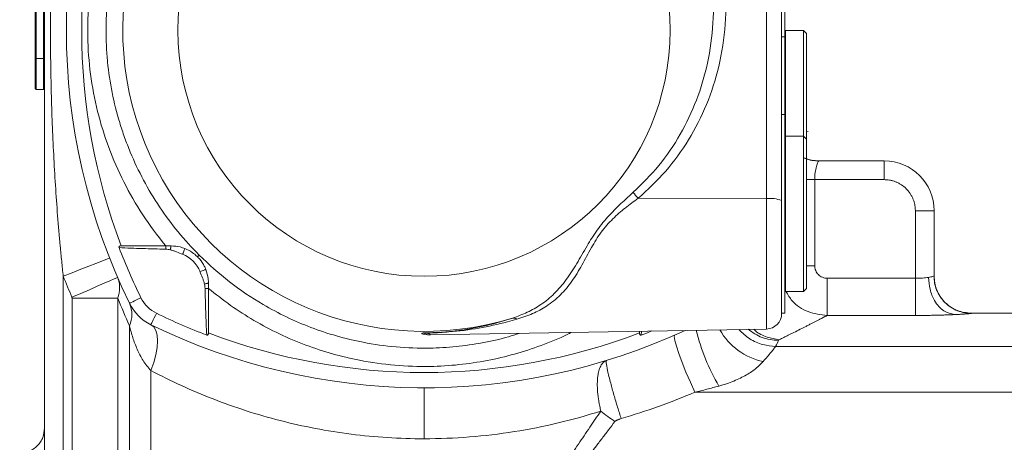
# Model space of a CAD drawing. Header units: millimetres. Extents: x 38 to 1003, y -143 to 975.
# Tile 4 of 28: x 221 to 380, y -1 to 67. Entities that reach past the tile are written whole.
import ezdxf

# ---------------------------------------------------------------- set-up
doc = ezdxf.new("R2010")
doc.units = ezdxf.units.MM

msp = doc.modelspace()

# ---------------------------------------------------------------- linework, layer by layer
at = {"color": 7, "linetype": 'Continuous', "lineweight": 15}
for p, q in [((225.47, 113.42), (225.47, -4.36)), ((344.47, 110.92), (344.47, 63.92)), ((223.97, 60.42), (223.97, 102.42)), ((224.12, 102.42), (224.12, 60.42)), ((225.32, 60.42), (225.32, 102.42)), ((341.51, 37.87), (341.51, 90.86)), ((343.97, 90.53), (343.97, 37.54)), ((344.57, 64.92), (344.47, 64.82)), ((347.47, 64.92), (344.57, 64.92)), ((344.57, 64.92), (344.57, 47.92)), ((347.97, 64.42), (347.47, 64.92)), ((347.47, 47.92), (347.47, 64.92)), ((343.97, 63.92), (344.47, 63.92)), ((344.47, 63.92), (344.47, 51.42)), ((347.97, 47.42), (347.97, 64.42)), ((224.12, 60.42), (223.97, 60.42)), ((223.97, 55.57), (223.97, 60.42)), ((224.12, 60.42), (225.32, 60.42)), ((224.12, 60.42), (224.12, 55.42)), ((225.47, 60.42), (225.32, 60.42)), ((225.32, 55.42), (225.32, 60.42)), ((223.97, 55.57), (224.12, 55.42)), ((224.12, 55.42), (225.32, 55.42)), ((225.32, 55.42), (225.47, 55.57)), ((344.47, 51.42), (343.97, 51.42)), ((344.47, 51.42), (344.47, 19.42)), ((344.57, 47.92), (344.47, 47.82)), ((347.47, 47.92), (344.57, 47.92)), ((344.57, 47.92), (344.57, 22.92)), ((347.97, 47.42), (347.47, 47.92)), ((347.47, 22.92), (347.47, 47.92)), ((348.12, 48.68), (348.24, 48.68)), ((347.97, 35.42), (347.97, 47.42)), ((349.92, 43.92), (360.47, 43.92)), ((360.47, 40.92), (360.47, 43.92)), ((349.28, 27.04), (349.28, 40.92)), ((349.28, 40.92), (360.47, 40.92)), ((341.51, 37.87), (320.89, 37.91)), ((343.97, 37.54), (343.97, 19.38)), ((347.97, 23.42), (347.97, 35.42)), ((365.47, 25.05), (365.47, 35.92)), ((368.47, 35.92), (365.47, 35.92)), ((368.47, 25.39), (368.47, 35.92)), ((237.79, 30.26), (244.97, 30.26)), ((244.97, 30.26), (245.81, 30.26)), ((228.47, -38.08), (228.47, 25.37)), ((251.81, 24.26), (251.81, 23.42)), ((365.47, 25.05), (351.28, 25.05)), ((251.81, 23.42), (251.81, 16.24)), ((344.47, 23.02), (344.57, 22.92)), ((344.57, 22.92), (347.47, 22.92)), ((347.47, 22.92), (347.97, 23.42)), ((229.9, 21.84), (237.23, 21.84)), ((229.9, -35.86), (229.9, 21.84)), ((237.23, 21.84), (237.23, -32.08)), ((343.97, 19.42), (344.47, 19.42)), ((365.47, 19.06), (351.28, 19.06)), ((400.22, 19.42), (374.47, 19.42)), ((239.12, 17.41), (239.12, -78.08)), ((286.71, 16.05), (286.47, 16.05)), ((287.44, 15.93), (341.51, 16.88)), ((321.12, 16.24), (321.12, 16.52)), ((343, 14.06), (400.22, 14.06)), ((242.56, 10.2), (242.56, -78.08)), ((330.02, 6.7), (400.22, 6.7))]:
    msp.add_line(p, q, dxfattribs=at)
at = {"color": 8, "linetype": 'Continuous', "lineweight": 15}
for p, q in [((347.97, 40.92), (349.28, 40.92)), ((341.51, 16.88), (341.51, 37.87)), ((347.97, 27.04), (349.28, 27.04)), ((374.47, 19.42), (374.47, 19.39)), ((321.43, 16.53), (321.4, 15.89))]:
    msp.add_line(p, q, dxfattribs=at)
at = {"color": 8, "linetype": 'Continuous', "lineweight": 15, "flags": 128}
msp.add_lwpolyline([(347.97, 44.25), (348.75, 44.03), (349.92, 43.92)], dxfattribs=at)
at = {"color": 7, "linetype": 'Continuous', "lineweight": 15, "flags": 128}
for points in [[(244.97, 30.26), (244.97, 30.2), (244.97, 30.13), (244.97, 30.07), (244.97, 30), (244.96, 29.93), (244.96, 29.86), (244.96, 29.79), (244.96, 29.72)], [(245.81, 30.26), (245.79, 30.19), (245.78, 30.12), (245.76, 30.04), (245.74, 29.96), (245.72, 29.88), (245.71, 29.79), (245.69, 29.71), (245.67, 29.62)], [(248.02, 29.83), (248.02, 29.82), (248, 29.76), (247.96, 29.68), (247.92, 29.56), (247.86, 29.42), (247.8, 29.26), (247.73, 29.09), (247.66, 28.9)], [(228.47, 25.37), (229.92, 25.94), (231.31, 26.49), (232.6, 27), (233.73, 27.44), (234.66, 27.81), (235.34, 28.08), (235.77, 28.25), (235.91, 28.3)], [(251.38, 26.48), (251.36, 26.47), (251.31, 26.45), (251.23, 26.41), (251.11, 26.37), (250.97, 26.31), (250.81, 26.25), (250.63, 26.18), (250.45, 26.11)], [(229.86, 22), (231.29, 22.62), (232.67, 23.21), (233.94, 23.76), (235.05, 24.24), (235.96, 24.64), (236.64, 24.93), (237.06, 25.11), (237.2, 25.18)], [(251.81, 24.26), (251.74, 24.24), (251.67, 24.23), (251.59, 24.21), (251.51, 24.19), (251.43, 24.18), (251.34, 24.16), (251.26, 24.14), (251.17, 24.12)], [(251.81, 23.42), (251.75, 23.42), (251.68, 23.42), (251.62, 23.42), (251.55, 23.42), (251.48, 23.42), (251.41, 23.41), (251.34, 23.41), (251.27, 23.41)], [(240.95, 21.91), (240.57, 21.73), (240.22, 21.56), (239.91, 21.4), (239.64, 21.27), (239.41, 21.16), (239.25, 21.08), (239.15, 21.03), (239.12, 21.01)], [(242.56, 17.57), (242.58, 17.6), (242.63, 17.7), (242.71, 17.86), (242.82, 18.09), (242.95, 18.36), (243.1, 18.67), (243.28, 19.03), (243.46, 19.4)], [(242.56, 17.57), (243.02, 17.21), (243.35, 16.65), (243.56, 15.89), (243.63, 14.97), (243.56, 13.91), (243.35, 12.73), (243.02, 11.49), (242.56, 10.2)], [(321.4, 15.89), (322.42, 16.29), (323.09, 16.56)], [(326.79, 15.91), (326.71, 15.66), (326.8, 15.05), (327.05, 14.13), (327.44, 12.93), (327.97, 11.51), (328.59, 9.95), (329.29, 8.32), (330.02, 6.7)]]:
    msp.add_lwpolyline(points, dxfattribs=at)
at = {"color": 7, "linetype": 'Continuous', "lineweight": 15}
msp.add_circle((286.47, 64.92), 39.56, dxfattribs=at)
for centre, radius, start, end in [((286.47, 64.92), 48.42, 47.268, 287.1139), ((328.97, 64.92), 100, 153.9587, 206.0413), ((328.97, 64.92), 97.54, 159.1873, 200.8127), ((360.47, 35.92), 8, 0, 90), ((339.24, 53.43), 24.04, 217.2753, 220.212), ((342.11, 33), 4.9, 67.703, 96.9771), ((328.97, 64.92), 97.96, 200.8889, 206.0413), ((245.81, 24.26), 5, 21.6883, 68.3117), ((328.97, 64.92), 108, 201.4784, 203.4165), ((245.86, 24.31), 7.5, 206.0413, 243.9587), ((235.07, 19.21), 4.43, 336.0056, 23.9944), ((245.86, 24.31), 5.46, 206.0413, 243.9587), ((286.47, 107.42), 97.96, 243.9587, 249.1111), ((341.47, 19.38), 2.5, 271, 0), ((286.47, 107.42), 100, 243.9587, 294.8141), ((300.86, 17.77), 0.876, 50.998, 99.2064), ((286.47, 107.42), 97.54, 249.1873, 290.8127), ((286.3, 14.38), 1.87, 80.6993, 89.2978), ((286.33, 14.2), 1.87, 81.7384, 90.3633), ((286.77, 17.98), 1.76, 264.6096, 277.6935), ((343.06, 21.77), 10.32, 209.1136, 258.4726)]:
    msp.add_arc(centre, radius, start, end, dxfattribs=at)
at = {"color": 8, "linetype": 'Continuous', "lineweight": 15}
msp.add_arc((362.64, 24.63), 33.37, 193.7823, 210.4912, dxfattribs=at)
at = {"color": 7, "linetype": 'Continuous', "lineweight": 15}
for points, knots in [([(228.47, 104.46), (228.38, 103.65), (228.3, 102.85), (228.14, 101.24), (228.06, 100.43), (227.83, 97.99), (227.69, 96.36), (227.31, 91.47), (227.1, 88.18), (226.76, 81.58), (226.63, 78.26), (226.46, 71.6), (226.42, 68.26), (226.42, 61.57), (226.46, 58.23), (226.63, 51.57), (226.76, 48.25), (227.1, 41.65), (227.31, 38.37), (227.69, 33.47), (227.83, 31.84), (228.06, 29.41), (228.14, 28.6), (228.3, 26.98), (228.38, 26.18), (228.47, 25.37)], [0, 0, 0, 0, 0.03125, 0.03125, 0.0625, 0.0625, 0.125, 0.125, 0.25, 0.25, 0.375, 0.375, 0.5, 0.5, 0.625, 0.625, 0.75, 0.75, 0.875, 0.875, 0.9375, 0.9375, 0.96875, 0.96875, 1, 1, 1, 1]), ([(250.32, 101.06), (247.94, 98.68), (245.82, 96.09), (243.49, 92.61), (243.04, 91.9), (242.18, 90.45), (241.76, 89.72), (240.58, 87.5), (239.87, 85.99), (237.96, 81.39), (236.99, 78.2), (236, 73.24), (235.76, 71.58), (235.43, 68.25), (235.35, 66.57), (235.35, 64.05), (235.37, 63.2), (235.45, 61.53), (235.51, 60.69), (235.76, 58.2), (236.01, 56.56), (236.66, 53.3), (237.06, 51.68), (237.79, 49.29), (238.05, 48.49), (238.62, 46.91), (238.92, 46.12), (240.53, 42.25), (242.1, 39.32), (244.87, 35.16), (245.86, 33.82), (248, 31.21), (249.13, 29.96), (250.32, 28.77)], [0, 0, 0, 0, 0.125, 0.125, 0.15625, 0.15625, 0.1875, 0.1875, 0.25, 0.25, 0.375, 0.375, 0.4375, 0.4375, 0.5, 0.5, 0.53125, 0.53125, 0.5625, 0.5625, 0.625, 0.625, 0.6875, 0.6875, 0.71875, 0.71875, 0.75, 0.75, 0.875, 0.875, 0.9375, 0.9375, 1, 1, 1, 1]), ([(244.97, 30.26), (244.94, 30.3), (243.61, 31.89), (241.17, 35.21), (238.12, 40.48), (235.67, 46.06), (233.89, 51.88), (232.75, 57.86), (232.3, 63.81), (232.51, 69.64), (233.32, 75.42), (234.8, 81.2), (236.95, 86.89), (239.49, 91.84), (242.18, 96.07), (244.04, 98.41), (244.97, 99.58)], [0, 0, 0, 0, 0.002102, 0.082824, 0.163803, 0.244525, 0.325246, 0.406225, 0.486946, 0.562711, 0.638476, 0.719196, 0.800174, 0.880894, 0.940447, 1, 1, 1, 1]), ([(329.19, 90.89), (329.9, 89.54), (331.74, 86.04), (333.79, 79.98), (335.03, 72.93), (335.08, 65.9), (334.06, 59.22), (332.04, 52.97), (329.17, 47.3), (325.49, 42.15), (322.42, 39.33), (320.89, 37.91)], [0, 0, 0, 0, 0.078605, 0.203397, 0.328169, 0.446972, 0.565753, 0.675636, 0.785494, 0.892773, 1, 1, 1, 1]), ([(320.12, 38.88), (321.53, 40.27), (324.4, 43.1), (327.78, 48.15), (330.43, 53.69), (332.22, 59.71), (333.1, 66.14), (332.95, 72.84), (331.7, 79.59), (329.7, 85.35), (327.91, 88.7), (327.23, 89.98)], [0, 0, 0, 0, 0.106691, 0.216163, 0.324961, 0.436334, 0.553393, 0.673414, 0.796033, 0.921831, 1, 1, 1, 1]), ([(349.97, 43.92), (349.2, 43.96), (348.38, 44.01), (347.67, 44.38), (347.63, 44.4)], [0, 0, 0, 0, 0.941011, 1, 1, 1, 1]), ([(349.28, 40.92), (349.28, 41.31), (349.31, 41.69), (349.41, 42.42), (349.47, 42.75), (349.62, 43.3), (349.7, 43.53), (349.83, 43.84), (349.89, 43.92), (349.92, 43.92)], [0, 0, 0, 0, 0.25, 0.25, 0.5, 0.5, 0.75, 0.75, 1, 1, 1, 1]), ([(365.47, 35.92), (365.47, 35.98), (365.46, 36.11), (365.45, 36.31), (365.43, 36.5), (365.41, 36.7), (365.35, 36.99), (365.26, 37.37), (365.09, 37.83), (364.88, 38.28), (364.55, 38.84), (364.02, 39.48), (363.39, 40), (362.83, 40.33), (362.38, 40.54), (361.92, 40.71), (361.5, 40.82), (361.12, 40.88), (360.79, 40.91), (360.58, 40.91), (360.47, 40.92)], [0, 0, 0, 0, 0.025064, 0.050064, 0.07504, 0.100029, 0.125071, 0.18755, 0.2501, 0.312579, 0.375129, 0.500007, 0.624885, 0.687364, 0.749914, 0.812393, 0.874943, 0.916612, 0.958238, 1, 1, 1, 1]), ([(300.72, 18.64), (301.52, 18.93), (303.14, 19.52), (305.39, 20.81), (307.49, 22.54), (309.38, 24.77), (311.05, 27.39), (312.58, 30.14), (314.25, 32.82), (316.69, 35.79), (318.78, 37.68), (320.12, 38.88)], [0, 0, 0, 0, 0.0930263, 0.187771, 0.2940994, 0.403057, 0.5130131, 0.6249533, 0.7237675, 0.8247641, 1, 1, 1, 1]), ([(320.89, 37.91), (320.19, 37.4), (318.8, 36.37), (316.74, 34.6), (314.86, 32.47), (313.29, 29.87), (311.87, 27.12), (310.3, 24.52), (308.44, 22.28), (306.31, 20.57), (303.96, 19.29), (302.26, 18.74), (301.41, 18.45)], [0, 0, 0, 0, 0.0848738, 0.1702888, 0.2642297, 0.3616667, 0.4709233, 0.5822687, 0.6913692, 0.8034901, 0.9007537, 1, 1, 1, 1]), ([(237.44, 29.99), (237.43, 30.03), (237.42, 30.08), (237.46, 30.16), (237.5, 30.19), (237.57, 30.23), (237.61, 30.24), (237.7, 30.25), (237.74, 30.26), (237.79, 30.26)], [0, 0, 0, 0, 0.25, 0.25, 0.5, 0.5, 0.75, 0.75, 1, 1, 1, 1]), ([(245.81, 30.26), (246.3, 30.23), (247.08, 30.18), (247.77, 29.92), (248.02, 29.83)], [0, 0, 0, 0, 0.634749, 1, 1, 1, 1]), ([(244.96, 29.72), (243.71, 29.75), (242.45, 29.78), (239.95, 29.87), (238.69, 29.91), (237.44, 29.99)], [0, 0, 0, 0, 0.5, 0.5, 1, 1, 1, 1]), ([(247.66, 28.9), (247.33, 29.03), (247, 29.17), (246.51, 29.36), (246.34, 29.42), (246.01, 29.53), (245.84, 29.58), (245.67, 29.62)], [0, 0, 0, 0, 0.5, 0.5, 0.75, 0.75, 1, 1, 1, 1]), ([(248.02, 29.83), (248.43, 29.65), (249.11, 29.32), (249.77, 28.78), (250.03, 28.52), (250.05, 28.5)], [0, 0, 0, 0, 0.5649294, 0.9706209, 1, 1, 1, 1]), ([(250.05, 28.5), (250.13, 28.58), (250.2, 28.65), (250.29, 28.74), (250.32, 28.77), (250.32, 28.77)], [0, 0, 0, 0, 0.5, 0.5, 1, 1, 1, 1]), ([(250.05, 28.5), (250.17, 28.37), (250.62, 27.9), (251.06, 27.22), (251.31, 26.65), (251.38, 26.48)], [0, 0, 0, 0, 0.209616, 0.757065, 1, 1, 1, 1]), ([(349.28, 27.04), (349.29, 26.99), (349.29, 26.91), (349.3, 26.78), (349.32, 26.65), (349.35, 26.52), (349.39, 26.4), (349.47, 26.19), (349.61, 25.92), (349.86, 25.62), (350.17, 25.37), (350.48, 25.21), (350.76, 25.11), (351.02, 25.06), (351.2, 25.05), (351.28, 25.05)], [0, 0, 0, 0, 0.042002, 0.083619, 0.12503, 0.166417, 0.207961, 0.249841, 0.374565, 0.499506, 0.624301, 0.749443, 0.832976, 0.916018, 1, 1, 1, 1]), ([(251.17, 24.12), (251.13, 24.29), (251.08, 24.46), (250.97, 24.8), (250.91, 24.96), (250.72, 25.45), (250.58, 25.78), (250.45, 26.11)], [0, 0, 0, 0, 0.25, 0.25, 0.5, 0.5, 1, 1, 1, 1]), ([(251.38, 26.48), (251.55, 25.97), (251.78, 25.27), (251.8, 24.49), (251.81, 24.26)], [0, 0, 0, 0, 0.707962, 1, 1, 1, 1]), ([(368.47, 25.39), (368.47, 25.38), (368.38, 25.35), (368.07, 25.27), (367.85, 25.23), (367.56, 25.19)], [0, 0, 0, 0, 0.5, 0.5, 1, 1, 1, 1]), ([(374.47, 19.42), (373.71, 19.5), (372.55, 19.62), (371.15, 20.37), (370.19, 21.14), (369.42, 22.1), (368.67, 23.5), (368.55, 24.66), (368.47, 25.42)], [0, 0, 0, 0, 0.2394567, 0.3683603, 0.5, 0.6316392, 0.7605431, 1, 1, 1, 1]), ([(374.47, 19.39), (374.11, 19.39), (373.75, 19.43), (373, 19.56), (372.63, 19.67), (371.89, 19.96), (371.53, 20.15), (370.84, 20.6), (370.52, 20.86), (369.93, 21.44), (369.67, 21.77), (369.22, 22.45), (369.03, 22.82), (368.74, 23.55), (368.63, 23.93), (368.5, 24.67), (368.47, 25.04), (368.47, 25.39)], [0, 0, 0, 0, 0.125, 0.125, 0.25, 0.25, 0.375, 0.375, 0.5, 0.5, 0.625, 0.625, 0.75, 0.75, 0.875, 0.875, 1, 1, 1, 1]), ([(237.2, 25.18), (237.22, 25.13), (237.26, 25.03), (237.33, 24.85), (237.39, 24.65), (237.45, 24.4), (237.5, 24.13), (237.52, 23.88), (237.53, 23.67), (237.53, 23.49), (237.53, 23.27), (237.5, 23.03), (237.47, 22.79), (237.43, 22.57), (237.38, 22.34), (237.31, 22.08), (237.26, 21.91), (237.23, 21.84)], [0, 0, 0, 0, 0.045776, 0.101984, 0.168719, 0.246058, 0.334042, 0.421479, 0.476994, 0.528477, 0.573992, 0.674109, 0.740046, 0.781921, 0.865009, 0.937657, 1, 1, 1, 1]), ([(351.28, 25.05), (351.28, 24.23), (351.28, 22.53), (351.28, 20.56), (351.28, 19.36), (351.28, 19.16), (351.28, 19.06)], [0, 0, 0, 0, 0.271023, 0.562233, 0.788974, 1, 1, 1, 1]), ([(367.56, 25.19), (367.28, 25.15), (366.95, 25.11), (366.24, 25.06), (365.85, 25.05), (365.47, 25.05)], [0, 0, 0, 0, 0.5, 0.5, 1, 1, 1, 1]), ([(365.47, 19.06), (365.47, 19.1), (365.47, 19.27), (365.47, 19.74), (365.47, 19.93), (365.47, 20.39), (365.47, 20.65), (365.47, 21.23), (365.47, 21.54), (365.47, 22.21), (365.47, 22.56), (365.47, 23.63), (365.47, 24.36), (365.47, 25.05)], [0, 0, 0, 0, 0.25, 0.25, 0.375, 0.375, 0.5, 0.5, 0.625, 0.625, 0.75, 0.75, 1, 1, 1, 1]), ([(371.75, 19.2), (371.17, 19.33), (369.96, 19.6), (368.57, 21.22), (367.74, 23.2), (367.62, 24.54), (367.56, 25.19)], [0, 0, 0, 0, 0.270694, 0.562317, 0.789304, 1, 1, 1, 1]), ([(251.54, 15.89), (251.46, 17.14), (251.42, 18.4), (251.33, 20.9), (251.3, 22.16), (251.27, 23.41)], [0, 0, 0, 0, 0.5, 0.5, 1, 1, 1, 1]), ([(229.86, 22), (229.86, 21.98), (229.87, 21.97), (229.87, 21.95), (229.88, 21.93), (229.89, 21.89), (229.89, 21.86), (229.9, 21.84)], [0, 0, 0, 0, 0.25, 0.25, 0.5, 0.5, 1, 1, 1, 1]), ([(351.28, 19.06), (351.25, 19.04), (351.17, 19), (351.05, 18.94), (350.92, 18.87), (350.77, 18.8), (350.63, 18.72), (350.47, 18.64), (350.3, 18.55), (350.12, 18.46), (349.94, 18.36), (349.75, 18.26), (349.54, 18.16), (349.33, 18.05), (349.11, 17.94), (348.89, 17.82), (348.65, 17.7), (348.4, 17.57), (348.15, 17.44), (347.68, 17.2), (346.96, 16.84), (346.13, 16.42), (345.47, 16.09), (344.94, 15.83), (344.31, 15.51), (343.82, 15.27), (343.57, 15.14)], [0, 0, 0, 0, 0.0315913, 0.0631851, 0.0947841, 0.1263911, 0.1580089, 0.1896401, 0.2212876, 0.2529541, 0.2846423, 0.316355, 0.348095, 0.3798649, 0.4116675, 0.4435054, 0.4753815, 0.5072983, 0.5392586, 0.571265, 0.6782345, 0.785589, 0.8284323, 0.8713449, 0.9347401, 1, 1, 1, 1]), ([(371.75, 19.2), (371.68, 19.19), (371.54, 19.19), (371.32, 19.18), (371.1, 19.17), (370.87, 19.16), (370.64, 19.15), (370.24, 19.14), (369.65, 19.12), (368.86, 19.1), (368.04, 19.08), (367.29, 19.07), (366.62, 19.06), (366.05, 19.06), (365.66, 19.06), (365.47, 19.06)], [0, 0, 0, 0, 0.041471, 0.082893, 0.124311, 0.165766, 0.207301, 0.24896, 0.373664, 0.49868, 0.623806, 0.749158, 0.832751, 0.916255, 1, 1, 1, 1]), ([(374.47, 19.39), (374.47, 19.39), (374.46, 19.39), (374.45, 19.38), (374.42, 19.38), (374.39, 19.37), (374.34, 19.37), (374.25, 19.36), (374.08, 19.34), (373.77, 19.31), (373.38, 19.28), (372.96, 19.26), (372.55, 19.24), (372.17, 19.22), (371.89, 19.2), (371.75, 19.2)], [0, 0, 0, 0, 0.041651, 0.083212, 0.124734, 0.166264, 0.207854, 0.249551, 0.374246, 0.499197, 0.624037, 0.749236, 0.832704, 0.916169, 1, 1, 1, 1]), ([(239.12, 17.41), (239.27, 16.77), (239.45, 16.12), (239.86, 14.85), (240.09, 14.23), (240.64, 13), (240.95, 12.4), (241.67, 11.24), (242.08, 10.7), (242.56, 10.2)], [0, 0, 0, 0, 0.25, 0.25, 0.5, 0.5, 0.75, 0.75, 1, 1, 1, 1]), ([(286.47, 16.27), (286.82, 16.28), (288.12, 16.28), (290.25, 16.42), (292.65, 16.7), (295.64, 17.22), (298.31, 17.87), (300.23, 18.48), (300.72, 18.64)], [0, 0, 0, 0, 0.066344, 0.242799, 0.403275, 0.564077, 0.890699, 1, 1, 1, 1]), ([(301.41, 18.45), (300.9, 18.31), (298.87, 17.74), (295.32, 16.96), (291.23, 16.42), (288.35, 16.26), (287.18, 16.24), (287, 16.24)], [0, 0, 0, 0, 0.111558, 0.445762, 0.778722, 0.965994, 1, 1, 1, 1]), ([(251.81, 16.24), (251.81, 16.19), (251.8, 16.15), (251.79, 16.07), (251.78, 16.02), (251.73, 15.95), (251.7, 15.91), (251.62, 15.87), (251.58, 15.88), (251.54, 15.89)], [0, 0, 0, 0, 0.25, 0.25, 0.5, 0.5, 0.75, 0.75, 1, 1, 1, 1]), ([(286.32, 16.07), (286.25, 16.09), (286.1, 16.13), (286.09, 16.19), (286.25, 16.23), (286.32, 16.25)], [0, 0, 0, 0, 0.318218, 0.657301, 1, 1, 1, 1]), ([(286.32, 16.25), (286.33, 16.25), (286.34, 16.26), (286.34, 16.26), (286.37, 16.26), (286.41, 16.26), (286.44, 16.27), (286.44, 16.27), (286.45, 16.27), (286.46, 16.27), (286.46, 16.27), (286.46, 16.27), (286.46, 16.27), (286.46, 16.27), (286.47, 16.27), (286.47, 16.27)], [0.0000000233, 0.0000000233, 0.0000000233, 0.0000000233, 0.0000844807, 0.0000844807, 0.0000844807, 0.0004778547, 0.0004778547, 0.0004778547, 0.000576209, 0.000576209, 0.000576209, 0.000601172, 0.000601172, 0.000601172, 0.0006146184, 0.0006146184, 0.0006146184, 0.0006146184]), ([(286.32, 16.07), (286.36, 16.07), (286.4, 16.06), (286.44, 16.05), (286.45, 16.05), (286.46, 16.05), (286.46, 16.05), (286.46, 16.05), (286.47, 16.05), (286.47, 16.05)], [0.0000000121, 0.0000000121, 0.0000000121, 0.0000000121, 0.0004953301, 0.0004953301, 0.0004953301, 0.0006012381, 0.0006012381, 0.0006012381, 0.0006146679, 0.0006146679, 0.0006146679, 0.0006146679]), ([(286.47, 16.27), (286.47, 16.27), (286.65, 16.27), (286.83, 16.25), (287, 16.24)], [0, 0, 0, 0, 0.015231, 1, 1, 1, 1]), ([(286.6, 16.05), (286.56, 16.06), (286.51, 16.06), (286.47, 16.05), (286.47, 16.05)], [0, 0, 0, 0, 0.97653, 1, 1, 1, 1]), ([(286.6, 16.23), (286.66, 16.16), (286.77, 16.03), (286.66, 16.04), (286.6, 16.05)], [0, 0, 0, 0, 0.496443, 1, 1, 1, 1]), ([(286.61, 16.05), (286.66, 16.04), (286.74, 16.02), (287, 15.97), (287.24, 15.93), (287.4, 15.94), (287.44, 15.94)], [0, 0, 0, 0, 0.435407, 0.736968, 0.936939, 1, 1, 1, 1]), ([(321.4, 15.89), (321.35, 15.88), (321.31, 15.87), (321.23, 15.91), (321.2, 15.95), (321.16, 16.02), (321.14, 16.07), (321.13, 16.15), (321.12, 16.19), (321.12, 16.24)], [0, 0, 0, 0, 0.25, 0.25, 0.5, 0.5, 0.75, 0.75, 1, 1, 1, 1]), ([(343.44, 15.04), (342.54, 15.13), (340.77, 15.3), (339.31, 16.32), (338.59, 16.83)], [0, 0, 0, 0, 0.50839, 1, 1, 1, 1]), ([(341, 11.65), (341.25, 11.93), (341.48, 12.2), (341.89, 12.69), (342.08, 12.92), (342.42, 13.33), (342.57, 13.51), (342.82, 13.83), (342.92, 13.96), (343, 14.06)], [0, 0, 0, 0, 0.25, 0.25, 0.5, 0.5, 0.75, 0.75, 1, 1, 1, 1]), ([(314.89, 3.68), (314.87, 3.74), (314.83, 3.91), (314.76, 4.25), (314.64, 4.83), (314.47, 5.85), (314.34, 7.11), (314.32, 8.45), (314.42, 9.5), (314.64, 10.42), (314.88, 10.99), (315.14, 11.35), (315.32, 11.54), (315.49, 11.67), (315.65, 11.76), (315.76, 11.8), (315.81, 11.82)], [0, 0, 0, 0, 0.015213, 0.043285, 0.08496, 0.163457, 0.303004, 0.419284, 0.551034, 0.64719, 0.778407, 0.83318, 0.882552, 0.926682, 0.965762, 1, 1, 1, 1]), ([(315.81, 11.82), (315.78, 11.73), (315.72, 11.55), (315.95, 10.27), (316.41, 8.4), (316.98, 6.31), (317.57, 4.33), (317.97, 3.07), (318.16, 2.46)], [0, 0, 0, 0, 0.173738, 0.364747, 0.563742, 0.718268, 0.864979, 1, 1, 1, 1]), ([(333.88, 7.7), (334.69, 7.92), (335.52, 8.2), (336.64, 8.66), (337, 8.82), (337.68, 9.15), (338, 9.32), (338.6, 9.67), (338.89, 9.85), (339.41, 10.22), (339.65, 10.39), (340.31, 10.93), (340.67, 11.29), (341, 11.65)], [0, 0, 0, 0, 0.25, 0.25, 0.375, 0.375, 0.5, 0.5, 0.625, 0.625, 0.75, 0.75, 1, 1, 1, 1]), ([(242.56, 10.2), (245.75, 8.52), (249.09, 6.98), (256.03, 4.27), (259.63, 3.1), (267.05, 1.2), (270.87, 0.46), (278.61, -0.53), (282.54, -0.78), (286.47, -0.78)], [0, 0, 0, 0, 0.25, 0.25, 0.5, 0.5, 0.75, 0.75, 1, 1, 1, 1]), ([(286.47, 7.42), (286.47, 7.42), (286.47, 7.37), (286.47, 7.19), (286.47, 7.04), (286.47, 6.64), (286.47, 6.39), (286.47, 5.77), (286.47, 5.42), (286.47, 4.61), (286.47, 4.17), (286.47, 3.23), (286.47, 2.74), (286.47, 1.73), (286.47, 1.22), (286.47, 0.2), (286.47, -0.3), (286.47, -0.78)], [0, 0, 0, 0, 0.125, 0.125, 0.25, 0.25, 0.375, 0.375, 0.5, 0.5, 0.625, 0.625, 0.75, 0.75, 0.875, 0.875, 1, 1, 1, 1]), ([(318.16, 2.46), (320.17, 3.06), (322.18, 3.71), (326.13, 5.12), (328.09, 5.89), (330.02, 6.7)], [0, 0, 0, 0, 0.5, 0.5, 1, 1, 1, 1]), ([(330.02, 6.7), (330.67, 6.86), (331.31, 7.02), (332.6, 7.36), (333.24, 7.53), (333.88, 7.7)], [0, 0, 0, 0, 0.5, 0.5, 1, 1, 1, 1]), ([(286.47, -0.78), (291.34, -0.78), (296.22, -0.39), (305.76, 1.12), (310.42, 2.24), (314.89, 3.68)], [0, 0, 0, 0, 0.5, 0.5, 1, 1, 1, 1]), ([(287.15, -37.08), (287.47, -36.61), (288.1, -35.69), (289.02, -34.34), (289.9, -33.07), (290.72, -31.86), (291.5, -30.72), (292.23, -29.66), (292.91, -28.66), (293.54, -27.74), (295.17, -25.36), (297.68, -21.67), (300.73, -17.2), (303.26, -13.49), (305.37, -10.39), (307.41, -7.38), (309.38, -4.48), (311.28, -1.67), (313.11, 1.04), (314.3, 2.81), (314.89, 3.68)], [0, 0, 0, 0, 0.034677, 0.067629, 0.098857, 0.12836, 0.156139, 0.182193, 0.206523, 0.229129, 0.250009, 0.381615, 0.500011, 0.578475, 0.654593, 0.728366, 0.799793, 0.868874, 0.93561, 1, 1, 1, 1]), ([(314.89, 3.68), (315.25, 3.39), (315.63, 3.11), (316.39, 2.54), (316.78, 2.26), (317.16, 1.99)], [0, 0, 0, 0, 0.5, 0.5, 1, 1, 1, 1]), ([(317.16, 1.99), (316.82, 1.54), (316.14, 0.64), (315.09, -0.73), (314.03, -2.13), (312.95, -3.55), (311.85, -5), (310.72, -6.47), (309.58, -7.97), (308.41, -9.5), (307.23, -11.05), (306.02, -12.63), (304.8, -14.23), (303.55, -15.86), (301.53, -18.49), (298.6, -22.31), (295.6, -26.22), (293.19, -29.34), (291.44, -31.62), (289.43, -34.24), (287.99, -36.1), (287.24, -37.08)], [0, 0, 0, 0, 0.034623, 0.069885, 0.105788, 0.14233, 0.179512, 0.217334, 0.255797, 0.294899, 0.334642, 0.375024, 0.416047, 0.45771, 0.500014, 0.618422, 0.750007, 0.799524, 0.857695, 0.924521, 1, 1, 1, 1]), ([(318.16, 2.46), (318.09, 2.44), (317.96, 2.4), (317.77, 2.33), (317.6, 2.26), (317.46, 2.2), (317.36, 2.14), (317.28, 2.09), (317.21, 2.04), (317.18, 2.01), (317.16, 1.99)], [0, 0, 0, 0, 0.190044, 0.373236, 0.549966, 0.672139, 0.777739, 0.867116, 0.940854, 1, 1, 1, 1]), ([(225.47, 0.92), (225.41, 0.41), (225.33, -0.36), (224.83, -1.29), (224.32, -1.93), (223.67, -2.45), (222.74, -2.95), (221.97, -3.03), (221.47, -3.08)], [0, 0, 0, 0, 0.239464, 0.368367, 0.500005, 0.631642, 0.760545, 1, 1, 1, 1])]:
    msp.add_open_spline(points, degree=3, knots=knots, dxfattribs=at)
for points in [[(245.67, 29.62), (245.43, 29.67), (245.2, 29.71), (244.96, 29.72)], [(251.27, 23.41), (251.26, 23.65), (251.22, 23.89), (251.17, 24.12)], [(237.23, 21.84), (237.83, 20.36), (238.46, 18.88), (239.12, 17.41)], [(286.6, 16.23), (286.55, 16.25), (286.51, 16.27), (286.47, 16.27)], [(343, 14.06), (343.16, 14.4), (343.3, 14.73), (343.44, 15.04)], [(343.44, 15.04), (343.45, 15.07), (343.5, 15.11), (343.57, 15.14)]]:
    msp.add_open_spline(points, degree=3, dxfattribs=at)
at = {"color": 8, "linetype": 'Continuous', "lineweight": 15}
for points, knots in [([(250.32, 28.77), (251.9, 27.3), (255.09, 24.34), (259.91, 21.13), (264.35, 18.77), (268.29, 17.07), (272.41, 15.7), (276.98, 14.61), (281.99, 13.9), (287, 13.72), (291.63, 14), (295.87, 14.62), (299.26, 15.35), (301.19, 16), (301.75, 16.18)], [0, 0, 0, 0, 0.116268, 0.234454, 0.310497, 0.387067, 0.465303, 0.544114, 0.64033, 0.737623, 0.813666, 0.890238, 0.968475, 1, 1, 1, 1]), ([(310.13, 16.33), (309.94, 16.23), (308.39, 15.4), (305.35, 14.21), (301.04, 12.78), (296.62, 11.75), (292.08, 11.08), (287.11, 10.77), (281.75, 10.96), (276.5, 11.7), (271.73, 12.83), (267.42, 14.25), (263.19, 16.04), (259.15, 18.19), (255.32, 20.63), (252.98, 22.49), (251.81, 23.42)], [0, 0, 0, 0, 0.010215, 0.084954, 0.157065, 0.229677, 0.303869, 0.378608, 0.469849, 0.562112, 0.634222, 0.706834, 0.781025, 0.855762, 0.927633, 1, 1, 1, 1]), ([(351.28, 19.06), (350.25, 19.19), (348.2, 19.45), (345.8, 20.97), (344.97, 22.39), (344.66, 22.92)], [0, 0, 0, 0, 0.386767, 0.774095, 1, 1, 1, 1]), ([(287, 16.24), (287.1, 16.2), (287.43, 16.08), (287.57, 15.94), (287.48, 15.96), (287.44, 15.96)], [0, 0, 0, 0, 0.205922, 0.716053, 1, 1, 1, 1]), ([(337.09, 16.8), (337.65, 16.26), (338.76, 15.2), (340.86, 14.28), (342.31, 14.13), (343, 14.06)], [0, 0, 0, 0, 0.346586, 0.690004, 1, 1, 1, 1]), ([(343.57, 15.14), (342.92, 15.26), (341.58, 15.5), (340.16, 16.17), (339.56, 16.77), (339.48, 16.84)], [0, 0, 0, 0, 0.44986, 0.930459, 1, 1, 1, 1])]:
    msp.add_open_spline(points, degree=3, knots=knots, dxfattribs=at)

doc.saveas('drawing.dxf')
